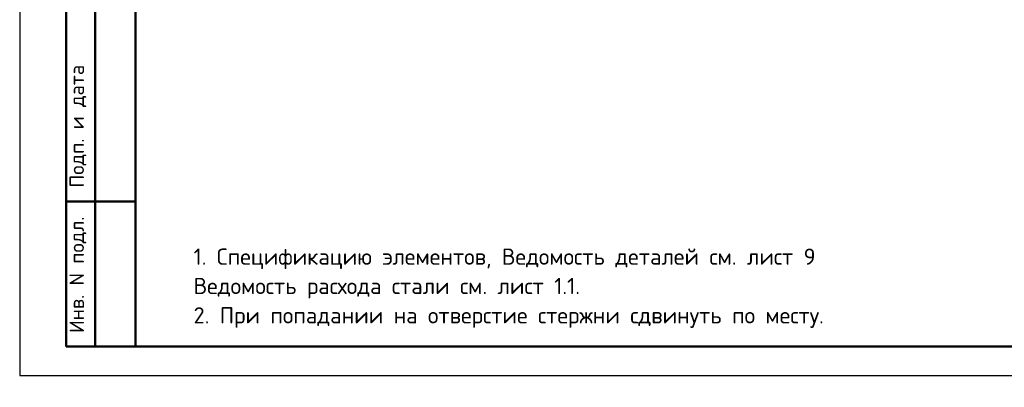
# Model space of a CAD drawing. Header units: millimetres. Extents: x 0 to 50400, y -244 to 35640.
# Tile 1 of 14: x 0 to 20387, y -244 to 7366. Entities that reach past the tile are written whole.
import ezdxf

# ---------------------------------------------------------------- set-up
doc = ezdxf.new("R2010")
doc.units = ezdxf.units.MM
doc.layers.add('Standard', color=7, linetype='Continuous', lineweight=25)
doc.styles.add('ISOCPEUR', font='txt')

msp = doc.modelspace()

# ---------------------------------------------------------------- linework, layer by layer
at = {"layer": 'Standard', "color": 7, "linetype": 'Continuous', "lineweight": 25, "transparency": 33554687}
msp.add_line((2400, 35040), (2400, 1270), dxfattribs=at)
at = {"layer": 'Standard', "color": 7, "linetype": 'Continuous', "lineweight": 50, "transparency": 33554687}
for p, q in [((960, 600), (960, 10800)), ((960, 600), (960, 10800)), ((1560, 600), (1560, 10800)), ((960, 3600), (2400, 3600)), ((2400, 600), (960, 600))]:
    msp.add_line(p, q, dxfattribs=at)
at = {"layer": 'Standard', "color": 7, "linetype": 'Continuous', "lineweight": 25, "transparency": 33554687}
msp.add_lwpolyline([(0, 0), (50400, 0), (50400, 35640), (0, 35640), (0, 0)], close=True, dxfattribs=at)
at = {"layer": 'Standard', "color": 7, "linetype": 'Continuous', "lineweight": 50, "transparency": 33554687}
msp.add_lwpolyline([(2400, 35040), (49800, 35040), (49800, 600), (2400, 600), (2400, 35040)], close=True, dxfattribs=at)

# ---------------------------------------------------------------- texts
at = {"layer": 'Standard', "color": 7, "linetype": 'Continuous', "lineweight": 50, "transparency": 33554687, "char_height": 300, "attachment_point": 7, "rotation": 90, "style": 'ISOCPEUR'}
for s, insert, width in [('\\A1;{\\fISOCPEUR|i0|b0;\\H300.000000;\\W1.000000;\\C7;Подп. и дата}\\P', (1379, 3891), 2636.47), ('\\A1;{\\fISOCPEUR|i0|b0;\\H300.000000;\\W1.000000;\\C7;Инв. N подл.}\\P', (1379, 881), 2426.15)]:
    msp.add_mtext(s, dxfattribs=dict(at, insert=insert, width=width))
at = {"layer": 'Standard', "color": 7, "linetype": 'Continuous', "lineweight": 13, "transparency": 33554687, "insert": (3600, 2629), "char_height": 336, "width": 13193.88, "attachment_point": 1, "line_spacing_factor": 1.084337}
msp.add_mtext('\\A1;{\\fISOCPEUR|i0|b0;\\H335.999994;\\W1.000000;\\C7;1. Спецификацию элементов, Ведомость деталей см. лист 9 }\\P{\\fISOCPEUR|i0|b0;\\H335.999994;\\W1.000000;\\C7;Ведомость расхода стали см. лист 1.1.}\\P{\\fISOCPEUR|i0|b0;\\H335.999994;\\W1.000000;\\C7;2. При попадании на отверстие стержни сдвинуть по месту.}\\P', dxfattribs=at)

doc.saveas('drawing.dxf')
